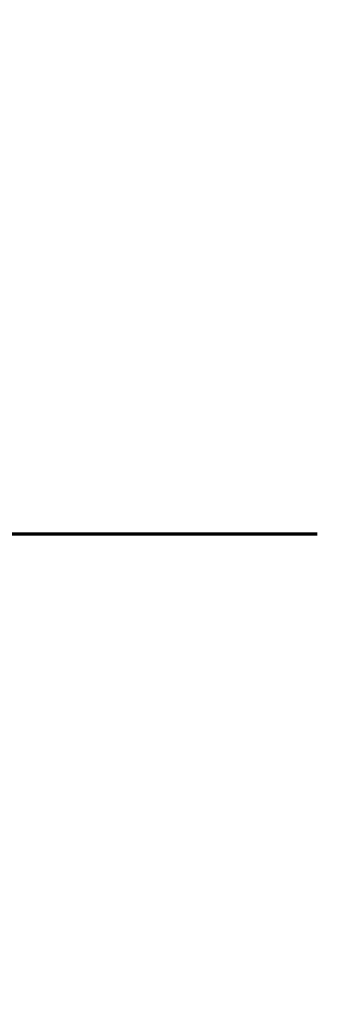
# Model space of a CAD drawing. Header units: inches. Extents: x 0 to 248, y 0 to 44.
# Tile 4 of 5: x 240.093 to 240.29, y 24.428 to 25.082. Entities that reach past the tile are written whole.
import ezdxf
from ezdxf.enums import TextEntityAlignment as Align

# ---------------------------------------------------------------- set-up
doc = ezdxf.new("R2010")
doc.units = ezdxf.units.IN
doc.header["$MEASUREMENT"] = 0
doc.layers.add('S-ANNO-SYMB', color=2, linetype='Continuous')
doc.styles.add('Arial', font='romans.shx', dxfattribs={"width": 0.8})
doc.styles.add('ROMANS', font='ROMANS.shx', dxfattribs={"width": 0.8})
doc.styles.add('TITLES', font='swiss.ttf', dxfattribs={"height": 0.25})

# ---------------------------------------------------------------- blocks, each defined once
blk = doc.blocks.new('*U4')
at = {"linetype": 'Continuous', "lineweight": 70}
blk.add_line((1.125, 0.625), (15.17868, 0.625), dxfattribs=at)
at = {"lineweight": 70}
blk.add_circle((0.8125, 0.625), 0.3125, dxfattribs=at)
at = {"style": 'Arial'}
blk.add_attdef('DRAWING_AREA_TITLE', text='', height=0.1875, dxfattribs=at).set_placement((1.3743, 0.63391), align=Align.BOTTOM_LEFT)
blk.add_attdef('X#', text='', height=0.1875, dxfattribs=at).set_placement((0.8125, 0.625), align=Align.MIDDLE_CENTER)
blk.add_attdef('SCALE:', text='', height=0.09375, dxfattribs=at).set_placement((1.3743, 0.56059), align=Align.TOP_LEFT)

msp = doc.modelspace()

# ---------------------------------------------------------------- block references
at = {"layer": 'S-ANNO-SYMB', "lineweight": -3}
ref = msp.add_blockref('*U4', (225.11176, 24.11574), dxfattribs=at)
ref.add_attrib('SCALE:', 'SCALE: NO SCALE', dxfattribs={"layer": '0', "height": 0.125, "style": 'ROMANS'}).set_placement((226.48606, 24.67632), align=Align.TOP_LEFT)
ref.add_attrib('DRAWING_AREA_TITLE', 'DOOR CONTROL DIAGRAM - ALTERNATE', dxfattribs={"layer": '0', "height": 0.25, "style": 'TITLES', "width": 0.796875}).set_placement((226.48606, 24.74964), align=Align.BOTTOM_LEFT)
ref.add_attrib('X#', 'A1', dxfattribs={"layer": '0', "height": 0.25, "style": 'TITLES', "width": 0.796875}).set_placement((225.92426, 24.74074), align=Align.MIDDLE_CENTER)

doc.saveas('drawing.dxf')
